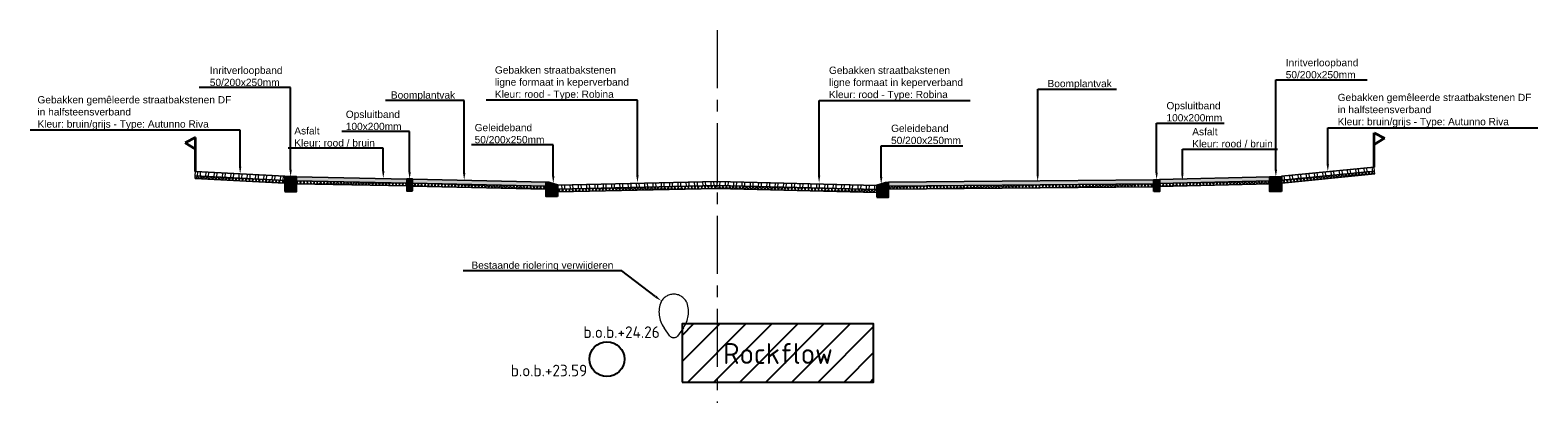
# Model space of a CAD drawing. Header units: metres. Extents: x 198530 to 198748, y 355169 to 355318.
# Tile 32 of 37: x 198683.92 to 198709.9, y 355242.12 to 355248.54. Entities that reach past the tile are written whole.
import ezdxf
from ezdxf import colors
from ezdxf.entities.mleader import LeaderData, LeaderLine
from ezdxf.math import Vec2, Vec3

# ---------------------------------------------------------------- set-up
doc = ezdxf.new("R2010")
doc.units = ezdxf.units.M
doc.linetypes.add('AM-AS', pattern=[16, 10, -2, 2, -2])
doc.linetypes.add('RI-GWA', pattern=[18.45, 6, -1.8, 1.75, -1.8, 1.75, -1.8, 1.75, -1.8])
doc.layers.get('Defpoints').update_dxf_attribs({"lineweight": 25})
for name, color, linetype, lineweight in [('B-WE-RI-GWA-BESTAANDE RIOLERING', 252, 'RI-GWA', 18), ('N-WE-AM-AS-G', 10, 'AM-AS', 18), ('N-WE-VH-VERHARDING_FUNDERING-G', 7, 'Continuous', 35), ('X-XX-AL-T25', 7, 'Continuous', 25)]:
    doc.layers.add(name, color=color, linetype=linetype, lineweight=lineweight)
for name, color, linetype in [('N-WE-AL-DETAIL-G', 7, 'Continuous'), ('N-WE-RI-DWA-NIEUWE RIOLERING', 7, 'Continuous'), ('N-WE-VH-ROCKFLOW-G', 10, 'Continuous')]:
    doc.layers.add(name, color=color, linetype=linetype)
doc.styles.add('NLCS-ISO', font='NLCS-ISO.ttf')
doc.styles.add('NLCS-ISO-M200-T25', font='NLCS-ISO.ttf', dxfattribs={"height": 0.5})
doc.styles.add('NLCS-ISO-M50-T25', font='NLCS-ISO.ttf', dxfattribs={"height": 0.125})
pattern_1 = [(60, (-3613.88653, -302.51122), (-0.0433012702, 0.025), []), (120, (-3613.88653, -302.51122), (-0.0433012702, -0.025), [])]

# ---------------------------------------------------------------- blocks, each defined once
blk = doc.blocks.new('Geleideband_5-20x25')
at = {"layer": 'N-WE-AL-DETAIL-G'}
h = blk.add_hatch(color=252, dxfattribs=at)
h.dxf.hatch_style = 1
h.paths.add_polyline_path([(0.2, -0.25), (0, -0.25), (0, 0), (0.05, 0), (0.2, -0.05)])
blk.add_lwpolyline([(0.2, -0.25), (0, -0.25), (0, 0), (0.05, 0), (0.2, -0.05)], close=True)
blk = doc.blocks.new('*U12')
at = {"lineweight": 9}
h = blk.add_hatch(dxfattribs=at)
h.set_pattern_fill('ANSI32', color=252, scale=0.015, angle=47)
h.paths.add_polyline_path([(0, 0), (-2.75, -0.069), (-2.749, -0.139), (0.001, -0.07)])
h = blk.add_hatch(dxfattribs=at)
h.set_pattern_fill('AVH-ASFALT', color=252, scale=0.05, pattern_type=2)
h.set_pattern_definition(pattern_1)
h.paths.add_polyline_path([(0.001, -0.07), (-2.749, -0.139), (-2.749, -0.189), (0.001, -0.12)])
for points in [[(0.001, -0.12), (-2.749, -0.189), (-2.75, -0.069), (0, 0)], [(0.001, -0.07), (-2.749, -0.139)]]:
    blk.add_lwpolyline(points, dxfattribs=at)
at = {"layer": 'Defpoints', "color": 6, "lineweight": 9}
for points in [[(0, 0), (-2.75, -0.069), (-2.749, -0.139), (0.001, -0.07)], [(0.001, -0.07), (-2.749, -0.139), (-2.749, -0.189), (0.001, -0.12)]]:
    blk.add_lwpolyline(points, close=True, dxfattribs=at)
blk = doc.blocks.new('*U14')
at = {"lineweight": 9}
h = blk.add_hatch(dxfattribs=at)
h.set_pattern_fill('ANSI32', color=252, scale=0.015, angle=47)
h.paths.add_polyline_path([(0, 0), (-2.75, -0.069), (-2.749, -0.139), (0.001, -0.07)])
h = blk.add_hatch(dxfattribs=at)
h.set_pattern_fill('AVH-ASFALT', color=252, scale=0.05, pattern_type=2)
h.set_pattern_definition(pattern_1)
h.paths.add_polyline_path([(0.001, -0.07), (-2.749, -0.139), (-2.749, -0.189), (0.001, -0.12)])
for points in [[(0.001, -0.12), (-2.749, -0.189), (-2.75, -0.069), (0, 0)], [(0.001, -0.07), (-2.749, -0.139)]]:
    blk.add_lwpolyline(points, dxfattribs=at)
at = {"layer": 'Defpoints', "color": 6, "lineweight": 9}
for points in [[(0, 0), (-2.75, -0.069), (-2.749, -0.139), (0.001, -0.07)], [(0.001, -0.07), (-2.749, -0.139), (-2.749, -0.189), (0.001, -0.12)]]:
    blk.add_lwpolyline(points, close=True, dxfattribs=at)
blk = doc.blocks.new('*U110')
at = {"lineweight": 9}
h = blk.add_hatch(dxfattribs=at)
h.set_pattern_fill('GRAVEL', color=252, scale=0.005)
h.paths.add_polyline_path([(0, 0), (-2.3, -0.057), (-2.299, -0.127), (0.001, -0.07)])
h = blk.add_hatch(dxfattribs=at)
h.set_pattern_fill('AVH-ASFALT', color=252, scale=0.05, pattern_type=2)
h.set_pattern_definition(pattern_1)
h.paths.add_polyline_path([(0.001, -0.07), (-2.299, -0.127), (-2.299, -0.177), (0.001, -0.12)])
for points in [[(0.001, -0.12), (-2.299, -0.177), (-2.3, -0.057), (0, 0)], [(0.001, -0.07), (-2.299, -0.127)]]:
    blk.add_lwpolyline(points, dxfattribs=at)
at = {"layer": 'Defpoints', "color": 6, "lineweight": 9}
for points in [[(0, 0), (-2.3, -0.057), (-2.299, -0.127), (0.001, -0.07)], [(0.001, -0.07), (-2.299, -0.127), (-2.299, -0.177), (0.001, -0.12)]]:
    blk.add_lwpolyline(points, close=True, dxfattribs=at)
blk = doc.blocks.new('Opsluitband_100x200')
at = {"layer": 'N-WE-AL-DETAIL-G'}
h = blk.add_hatch(color=252, dxfattribs=at)
h.dxf.hatch_style = 1
h.paths.add_polyline_path([(0.1, 0), (0, 0), (0, -0.2), (0.1, -0.2)])
blk.add_lwpolyline([(0, -0.2), (0, 0), (0.1, 0), (0.1, -0.2)], close=True)
blk = doc.blocks.new('*U103')
at = {"lineweight": 9}
h = blk.add_hatch(color=252, dxfattribs=at)
h.dxf.hatch_style = 1
h.paths.add_polyline_path([(0, 0), (-1.9, -0.048), (-1.899, -0.117), (0.001, -0.07)])
h = blk.add_hatch(dxfattribs=at)
h.set_pattern_fill('AVH-ASFALT', color=252, scale=0.05, pattern_type=2)
h.set_pattern_definition(pattern_1)
h.paths.add_polyline_path([(0.001, -0.07), (-1.899, -0.117), (-1.899, -0.167), (0.001, -0.12)])
for points in [[(0.001, -0.12), (-1.899, -0.167), (-1.9, -0.048), (0, 0)], [(0.001, -0.07), (-1.899, -0.117)]]:
    blk.add_lwpolyline(points, dxfattribs=at)
at = {"layer": 'Defpoints', "color": 6, "lineweight": 9}
for points in [[(0, 0), (-1.9, -0.048), (-1.899, -0.117), (0.001, -0.07)], [(0.001, -0.07), (-1.899, -0.117), (-1.899, -0.167), (0.001, -0.12)]]:
    blk.add_lwpolyline(points, close=True, dxfattribs=at)
blk = doc.blocks.new('Inritverloopband_20x25')
at = {"layer": 'N-WE-AL-DETAIL-G'}
h = blk.add_hatch(color=252, dxfattribs=at)
h.dxf.hatch_style = 1
h.paths.add_polyline_path([(0.2, -0.25), (0, -0.25), (0, 0), (0.2, 0)])
blk.add_lwpolyline([(0.2, -0.25), (0, -0.25), (0, 0), (0.2, 0)], close=True)
blk.add_lwpolyline([(0.2, 0), (0.2, 0.01)])
blk = doc.blocks.new('*U65')
at = {"lineweight": 9}
h = blk.add_hatch(dxfattribs=at)
h.set_pattern_fill('ANSI32', color=252, scale=0.015, angle=47)
h.paths.add_polyline_path([(0, 0), (-1.541, -0.039), (-1.541, -0.109), (0.001, -0.07)])
h = blk.add_hatch(dxfattribs=at)
h.set_pattern_fill('AVH-ASFALT', color=252, scale=0.05, pattern_type=2)
h.set_pattern_definition(pattern_1)
h.paths.add_polyline_path([(0.001, -0.07), (-1.541, -0.109), (-1.541, -0.159), (0.001, -0.12)])
for points in [[(0.001, -0.12), (-1.541, -0.159), (-1.542, -0.039), (0, 0)], [(0.001, -0.07), (-1.541, -0.109)]]:
    blk.add_lwpolyline(points, dxfattribs=at)
at = {"layer": 'Defpoints', "color": 6, "lineweight": 9}
for points in [[(0, 0), (-1.541, -0.039), (-1.541, -0.109), (0.001, -0.07)], [(0.001, -0.07), (-1.541, -0.109), (-1.541, -0.159), (0.001, -0.12)]]:
    blk.add_lwpolyline(points, close=True, dxfattribs=at)
blk = doc.blocks.new('OBJ_Grens')
at = {"layer": 'N-WE-VH-VERHARDING_FUNDERING-G'}
for p, q in [((0, 0), (0, 0.586)), ((0, 0.586), (0.179, 0.496)), ((0.179, 0.496), (0, 0.386))]:
    blk.add_line(p, q, dxfattribs=at)
blk = doc.blocks.new('*U112')
at = {"lineweight": 9}
h = blk.add_hatch(dxfattribs=at)
h.set_pattern_fill('GRAVEL', color=252, scale=0.005)
h.paths.add_polyline_path([(0, 0), (-4.568, -0.114), (-4.568, -0.184), (0.001, -0.07)])
h = blk.add_hatch(dxfattribs=at)
h.set_pattern_fill('AVH-ASFALT', color=252, scale=0.05, pattern_type=2)
h.set_pattern_definition(pattern_1)
h.paths.add_polyline_path([(0.001, -0.07), (-4.568, -0.184), (-4.568, -0.234), (0.001, -0.12)])
for points in [[(0.001, -0.12), (-4.568, -0.234), (-4.569, -0.114), (0, 0)], [(0.001, -0.07), (-4.568, -0.184)]]:
    blk.add_lwpolyline(points, dxfattribs=at)
at = {"layer": 'Defpoints', "color": 6, "lineweight": 9}
for points in [[(0, 0), (-4.568, -0.114), (-4.568, -0.184), (0.001, -0.07)], [(0.001, -0.07), (-4.568, -0.184), (-4.568, -0.234), (0.001, -0.12)]]:
    blk.add_lwpolyline(points, close=True, dxfattribs=at)
blk = doc.blocks.new('*U66')
at = {"lineweight": 9}
h = blk.add_hatch(dxfattribs=at)
h.set_pattern_fill('ANSI32', color=252, scale=0.015, angle=47)
h.paths.add_polyline_path([(0, 0), (-1.607, -0.04), (-1.607, -0.11), (0.001, -0.07)])
h = blk.add_hatch(dxfattribs=at)
h.set_pattern_fill('AVH-ASFALT', color=252, scale=0.05, pattern_type=2)
h.set_pattern_definition(pattern_1)
h.paths.add_polyline_path([(0.001, -0.07), (-1.607, -0.11), (-1.607, -0.16), (0.001, -0.12)])
for points in [[(0.001, -0.12), (-1.607, -0.16), (-1.607, -0.04), (0, 0)], [(0.001, -0.07), (-1.607, -0.11)]]:
    blk.add_lwpolyline(points, dxfattribs=at)
at = {"layer": 'Defpoints', "color": 6, "lineweight": 9}
for points in [[(0, 0), (-1.607, -0.04), (-1.607, -0.11), (0.001, -0.07)], [(0.001, -0.07), (-1.607, -0.11), (-1.607, -0.16), (0.001, -0.12)]]:
    blk.add_lwpolyline(points, close=True, dxfattribs=at)

msp = doc.modelspace()

# ---------------------------------------------------------------- hatches: boundary and pattern name
at = {"layer": 'N-WE-VH-ROCKFLOW-G'}
h = msp.add_hatch(dxfattribs=at)
h.set_pattern_fill('ANSI31', color=256, scale=0.1)
h.set_pattern_definition([(45, (152.0902, -46.56), (-0.22450640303, 0.22450640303), [])])
h.paths.add_polyline_path([(198695.155, 355242.482), (198698.455, 355242.482), (198698.455, 355243.482), (198695.155, 355243.482)])
h.paths.add_polyline_path([(198695.734, 355242.559), (198697.858, 355242.559), (198697.858, 355243.423), (198695.734, 355243.423)], flags=24)

# ---------------------------------------------------------------- linework, layer by layer
at = {"layer": 'B-WE-RI-GWA-BESTAANDE RIOLERING'}
msp.add_lwpolyline([(198694.946, 355243.271), (198694.846, 355243.415, -0.266628), (198694.793, 355243.864, -0.62829), (198695.239, 355243.844, -0.238625), (198695.177, 355243.415), (198695.076, 355243.271, -0.38881)], format="xyb", close=True, dxfattribs=at)
at = {"layer": 'N-WE-AM-AS-G', "ltscale": 0.1}
msp.add_lwpolyline([(198695.76, 355248.544), (198695.76, 355242.123)], dxfattribs=at)
at = {"layer": 'N-WE-RI-DWA-NIEUWE RIOLERING'}
msp.add_circle((198693.86, 355242.876), 0.3, dxfattribs=at)
at = {"layer": 'N-WE-VH-ROCKFLOW-G'}
msp.add_lwpolyline([(198695.155, 355242.482), (198698.455, 355242.482), (198698.455, 355243.482), (198695.155, 355243.482)], close=True, dxfattribs=at)

# ---------------------------------------------------------------- block references
at = {"layer": 'N-WE-AL-DETAIL-G'}
for name, p in [('OBJ_Grens', (198707.08, 355246.186)), ('*U103', (198705.28, 355246.016)), ('Inritverloopband_20x25', (198705.28, 355246.016)), ('Geleideband_5-20x25', (198692.81, 355245.926)), ('Opsluitband_100x200', (198703.28, 355245.966))]:
    msp.add_blockref(name, p, dxfattribs=at)
at = {"layer": 'N-WE-AL-DETAIL-G', "xscale": -1}
for name, p in [('OBJ_Grens', (198686.77, 355246.106)), ('Inritverloopband_20x25', (198688.51, 355246.016)), ('Opsluitband_100x200', (198690.51, 355245.976)), ('Geleideband_5-20x25', (198698.71, 355245.916))]:
    msp.add_blockref(name, p, dxfattribs=at)
for name, p, rotation in [('*U65', (198686.77, 355246.106), 358.4669095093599), ('*U103', (198688.51, 355246.016), 0.301496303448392), ('*U112', (198698.71, 355245.926), 1.933694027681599), ('*U14', (198695.76, 355245.936), 359.9739682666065)]:
    msp.add_blockref(name, p, dxfattribs=dict(at, rotation=rotation))
at = {"layer": 'N-WE-AL-DETAIL-G'}
for name, p, rotation in [('*U110', (198692.81, 355245.926), 357.3223094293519), ('*U66', (198707.08, 355246.186), 4.269754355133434), ('*U12', (198695.76, 355245.936), 359.817987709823)]:
    msp.add_blockref(name, p, dxfattribs=dict(at, rotation=rotation))

# ---------------------------------------------------------------- texts
at = {"layer": 'B-WE-RI-GWA-BESTAANDE RIOLERING', "insert": (198693.454, 355243.441), "char_height": 0.2, "attachment_point": 1, "style": 'NLCS-ISO-M200-T25'}
msp.add_mtext_dynamic_manual_height_columns('b.o.b.+24.26', width=1.70356, gutter_width=2.5, heights=[0.543], dxfattribs=at)
at = {"layer": 'N-WE-RI-DWA-NIEUWE RIOLERING', "insert": (198692.203, 355242.78), "char_height": 0.2, "attachment_point": 1, "style": 'NLCS-ISO-M200-T25'}
msp.add_mtext_dynamic_manual_height_columns('b.o.b.+23.59', width=1.70356, gutter_width=2.5, heights=[0.543], dxfattribs=at)
at = {"layer": 'N-WE-VH-ROCKFLOW-G', "insert": (198695.86, 355243.153), "char_height": 0.36, "attachment_point": 1, "style": 'NLCS-ISO'}
msp.add_mtext('Rockflow', dxfattribs=at)

# ---------------------------------------------------------------- leaders
at = {"layer": 'X-XX-AL-T25'}
ml = msp.add_multileader_mtext('Standard', dxfattribs=at)
ml.set_content('{\\fArial|b0|i0|c0|p34;Inritverloopband \\P50/200x250mm}', color=256, style='NLCS-ISO-M50-T25')
ml.set_leader_properties(color=256, linetype='ByLayer', lineweight=-1)
ml.build(insert=Vec2(0, 0))
ml.multileader.update_dxf_attribs({"text_left_attachment_type": 5, "text_right_attachment_type": 5, "dogleg_length": 0.125, "arrow_head_size": 0.125})
ctx = ml.context
ctx.base_point, ctx.char_height, ctx.arrow_head_size, ctx.landing_gap_size, ctx.plane_origin = Vec3(198705.51, 355247.687), 0.125, 0.125, 0.045, Vec3(198705.904, 355246.362)
ctx.left_attachment, ctx.right_attachment = 5, 5
notes = []
notes.append((ctx, [(0, (1, 1, 0), (198705.385, 355247.687), (1, 0), 0.125, [(0, [(198705.385, 355246.014)], 0, [])])]))
ctx.mtext.insert, ctx.mtext.flow_direction = Vec3(198705.555, 355248.047), 5
ml = msp.add_multileader_mtext('Standard', dxfattribs=at)
ml.set_content('{\\fArial|b0|i0|c0|p34;Inritverloopband \\P50/200x250mm}', color=256, style='NLCS-ISO-M50-T25')
ml.set_leader_properties(color=256, linetype='ByLayer', lineweight=-1)
ml.build(insert=Vec2(0, 0))
ml.multileader.update_dxf_attribs({"text_left_attachment_type": 5, "text_right_attachment_type": 5, "dogleg_length": 0.125, "arrow_head_size": 0.125})
ctx = ml.context
ctx.base_point, ctx.char_height, ctx.arrow_head_size, ctx.landing_gap_size, ctx.plane_origin = Vec3(198686.972, 355247.554), 0.125, 0.125, 0.045, Vec3(198688.93, 355246.364)
ctx.left_attachment, ctx.right_attachment = 5, 5
notes.append((ctx, [(1, (1, 1, 0), (198688.41, 355247.554), (-1, 0), 0.125, [(0, [(198688.41, 355246.016)], 0, [])])]))
ctx.mtext.insert, ctx.mtext.flow_direction = Vec3(198687.017, 355247.914), 5
ml = msp.add_multileader_mtext('Standard', dxfattribs=at)
ml.set_content('{\\fArial|b0|i0|c0|p34;Gebakken straatbakstenen \\Pligne formaat in keperverband\\PKleur: rood - Type: Robina}', color=256, style='NLCS-ISO-M50-T25')
ml.set_leader_properties(color=256, linetype='ByLayer', lineweight=-1)
ml.build(insert=Vec2(0, 0))
ml.multileader.update_dxf_attribs({"text_left_attachment_type": 5, "text_right_attachment_type": 5, "dogleg_length": 0.125, "arrow_head_size": 0.125})
ctx = ml.context
ctx.base_point, ctx.char_height, ctx.arrow_head_size, ctx.landing_gap_size, ctx.plane_origin = Vec3(198691.884, 355247.338), 0.125, 0.125, 0.045, Vec3(198694.904, 355246.264)
ctx.left_attachment, ctx.right_attachment = 5, 5
notes.append((ctx, [(1, (1, 1, 0), (198694.385, 355247.338), (-1, 0), 0.125, [(0, [(198694.385, 355245.916)], 0, [])])]))
ctx.mtext.insert, ctx.mtext.flow_direction = Vec3(198691.929, 355247.92), 5
ml = msp.add_multileader_mtext('Standard', dxfattribs=at)
ml.set_content('{\\fArial|b0|i0|c0|p34;Gebakken straatbakstenen \\Pligne formaat in keperverband\\PKleur: rood - Type: Robina}', color=256, style='NLCS-ISO-M50-T25')
ml.set_leader_properties(color=256, linetype='ByLayer', lineweight=-1)
ml.build(insert=Vec2(0, 0))
ml.multileader.update_dxf_attribs({"text_left_attachment_type": 5, "text_right_attachment_type": 5, "dogleg_length": 0.125, "arrow_head_size": 0.125})
ctx = ml.context
ctx.base_point, ctx.char_height, ctx.arrow_head_size, ctx.landing_gap_size, ctx.plane_origin = Vec3(198697.64, 355247.332), 0.125, 0.125, 0.045, Vec3(198698.034, 355246.258)
ctx.left_attachment, ctx.right_attachment = 5, 5
notes.append((ctx, [(0, (1, 1, 0), (198697.515, 355247.332), (1, 0), 0.125, [(0, [(198697.515, 355245.911)], 0, [])])]))
ctx.mtext.insert, ctx.mtext.flow_direction = Vec3(198697.685, 355247.915), 5
ml = msp.add_multileader_mtext('Standard', dxfattribs=at)
ml.set_content('{\\fArial|b0|i0|c0|p34;Boomplantvak}', color=256, style='NLCS-ISO-M50-T25')
ml.set_leader_properties(color=256, linetype='ByLayer', lineweight=-1)
ml.build(insert=Vec2(0, 0))
ml.multileader.update_dxf_attribs({"text_left_attachment_type": 5, "text_right_attachment_type": 5, "dogleg_length": 0.125, "arrow_head_size": 0.125})
ctx = ml.context
ctx.base_point, ctx.char_height, ctx.arrow_head_size, ctx.landing_gap_size, ctx.plane_origin = Vec3(198701.406, 355247.527), 0.125, 0.125, 0.045, Vec3(198701.8, 355246.285)
ctx.left_attachment, ctx.right_attachment = 5, 5
notes.append((ctx, [(0, (1, 1, 0), (198701.281, 355247.527), (1, 0), 0.125, [(0, [(198701.281, 355245.937)], 0, [])])]))
ctx.mtext.insert, ctx.mtext.flow_direction = Vec3(198701.451, 355247.687), 5
ml = msp.add_multileader_mtext('Standard', dxfattribs=at)
ml.set_content('{\\fArial|b0|i0|c0|p34;Gebakken gemêleerde straatbakstenen DF \\Pin halfsteensverband\\PKleur: bruin/grijs - Type: Autunno Riva}', color=256, style='NLCS-ISO-M50-T25')
ml.set_leader_properties(color=256, linetype='ByLayer', lineweight=-1)
ml.build(insert=Vec2(0, 0))
ml.multileader.update_dxf_attribs({"text_left_attachment_type": 5, "text_right_attachment_type": 5, "dogleg_length": 0.125, "arrow_head_size": 0.125})
ctx = ml.context
ctx.base_point, ctx.char_height, ctx.arrow_head_size, ctx.landing_gap_size, ctx.plane_origin = Vec3(198684.003, 355246.822), 0.125, 0.125, 0.045, Vec3(198685.983, 355246.356)
ctx.left_attachment, ctx.right_attachment = 5, 5
notes.append((ctx, [(1, (1, 1, 0), (198687.54, 355246.822), (-1, 0), 0.125, [(0, [(198687.54, 355246.066)], 0, [])])]))
ctx.mtext.insert, ctx.mtext.flow_direction = Vec3(198684.048, 355247.407), 5
ml = msp.add_multileader_mtext('Standard', dxfattribs=at)
ml.set_content('{\\fArial|b0|i0|c0|p34;Boomplantvak}', color=256, style='NLCS-ISO-M50-T25')
ml.set_leader_properties(color=256, linetype='ByLayer', lineweight=-1)
ml.build(insert=Vec2(0, 0))
ml.multileader.update_dxf_attribs({"text_left_attachment_type": 5, "text_right_attachment_type": 5, "dogleg_length": 0.125, "arrow_head_size": 0.125})
ctx = ml.context
ctx.base_point, ctx.char_height, ctx.arrow_head_size, ctx.landing_gap_size, ctx.plane_origin = Vec3(198690.092, 355247.33), 0.125, 0.125, 0.045, Vec3(198690.881, 355246.305)
ctx.left_attachment, ctx.right_attachment = 5, 5
notes.append((ctx, [(0, (1, 1, 0), (198691.4, 355247.33), (-1, 0), 0.125, [(0, [(198691.4, 355245.957)], 0, [])])]))
ctx.mtext.insert, ctx.mtext.flow_direction = Vec3(198690.137, 355247.489), 5
ml = msp.add_multileader_mtext('Standard', dxfattribs=at)
ml.set_content('{\\fArial|b0|i0|c0|p34;Opsluitband\\P100x200mm}', color=256, style='NLCS-ISO-M50-T25')
ml.set_leader_properties(color=256, linetype='ByLayer', lineweight=-1)
ml.build(insert=Vec2(0, 0))
ml.multileader.update_dxf_attribs({"text_left_attachment_type": 5, "text_right_attachment_type": 5, "dogleg_length": 0.125, "arrow_head_size": 0.125})
ctx = ml.context
ctx.base_point, ctx.char_height, ctx.arrow_head_size, ctx.landing_gap_size, ctx.plane_origin = Vec3(198703.455, 355246.944), 0.125, 0.125, 0.045, Vec3(198703.85, 355246.314)
ctx.left_attachment, ctx.right_attachment = 5, 5
notes.append((ctx, [(0, (1, 1, 0), (198703.33, 355246.944), (1, 0), 0.125, [(0, [(198703.33, 355245.966)], 0, [])])]))
ctx.mtext.insert, ctx.mtext.flow_direction = Vec3(198703.5, 355247.305), 5
ml = msp.add_multileader_mtext('Standard', dxfattribs=at)
ml.set_content('{\\fArial|b0|i0|c0|p34;Gebakken gemêleerde straatbakstenen DF \\Pin halfsteensverband\\PKleur: bruin/grijs - Type: Autunno Riva}', color=256, style='NLCS-ISO-M50-T25')
ml.set_leader_properties(color=256, linetype='ByLayer', lineweight=-1)
ml.build(insert=Vec2(0, 0))
ml.multileader.update_dxf_attribs({"text_left_attachment_type": 5, "text_right_attachment_type": 5, "dogleg_length": 0.125, "arrow_head_size": 0.125})
ctx = ml.context
ctx.base_point, ctx.char_height, ctx.arrow_head_size, ctx.landing_gap_size, ctx.plane_origin = Vec3(198706.405, 355246.862), 0.125, 0.125, 0.045, Vec3(198704.723, 355246.396)
ctx.left_attachment, ctx.right_attachment = 5, 5
notes.append((ctx, [(0, (1, 1, 0), (198706.28, 355246.862), (1, 0), 0.125, [(0, [(198706.28, 355246.106)], 0, [])])]))
ctx.mtext.insert, ctx.mtext.flow_direction = Vec3(198706.45, 355247.447), 5
ml = msp.add_multileader_mtext('Standard', dxfattribs=at)
ml.set_content('{\\fArial|b0|i0|c0|p34;Opsluitband\\P100x200mm}', color=256, style='NLCS-ISO-M50-T25')
ml.set_leader_properties(color=256, linetype='ByLayer', lineweight=-1)
ml.build(insert=Vec2(0, 0))
ml.multileader.update_dxf_attribs({"text_left_attachment_type": 5, "text_right_attachment_type": 5, "dogleg_length": 0.125, "arrow_head_size": 0.125})
ctx = ml.context
ctx.base_point, ctx.char_height, ctx.arrow_head_size, ctx.landing_gap_size, ctx.plane_origin = Vec3(198689.315, 355246.795), 0.125, 0.125, 0.045, Vec3(198690.98, 355246.324)
ctx.left_attachment, ctx.right_attachment = 5, 5
notes.append((ctx, [(1, (1, 1, 0), (198690.46, 355246.795), (-1, 0), 0.125, [(0, [(198690.46, 355245.976)], 0, [])])]))
ctx.mtext.insert, ctx.mtext.flow_direction = Vec3(198689.36, 355247.156), 5
ml = msp.add_multileader_mtext('Standard', dxfattribs=at)
ml.set_content('{\\fArial|b0|i0|c0|p34;Asfalt\\PKleur: rood / bruin}', color=256, style='NLCS-ISO-M50-T25')
ml.set_leader_properties(color=256, linetype='ByLayer', lineweight=-1)
ml.build(insert=Vec2(0, 0))
ml.multileader.update_dxf_attribs({"text_left_attachment_type": 5, "text_right_attachment_type": 5, "dogleg_length": 0.125, "arrow_head_size": 0.125})
ctx = ml.context
ctx.base_point, ctx.char_height, ctx.arrow_head_size, ctx.landing_gap_size, ctx.plane_origin = Vec3(198688.428, 355246.509), 0.125, 0.125, 0.045, Vec3(198690.525, 355246.358)
ctx.left_attachment, ctx.right_attachment = 5, 5
notes.append((ctx, [(1, (1, 1, 0), (198690.006, 355246.509), (-1, 0), 0.125, [(0, [(198690.006, 355245.992)], 0, [])])]))
ctx.mtext.insert, ctx.mtext.flow_direction = Vec3(198688.473, 355246.872), 5
ml = msp.add_multileader_mtext('Standard', dxfattribs=at)
ml.set_content('{\\fArial|b0|i0|c0|p34;Geleideband\\P50/200x250mm}', color=256, style='NLCS-ISO-M50-T25')
ml.set_leader_properties(color=256, linetype='ByLayer', lineweight=-1)
ml.build(insert=Vec2(0, 0))
ml.multileader.update_dxf_attribs({"text_left_attachment_type": 5, "text_right_attachment_type": 5, "dogleg_length": 0.125, "arrow_head_size": 0.125})
ctx = ml.context
ctx.base_point, ctx.char_height, ctx.arrow_head_size, ctx.landing_gap_size, ctx.plane_origin = Vec3(198691.535, 355246.566), 0.125, 0.125, 0.045, Vec3(198693.454, 355246.252)
ctx.left_attachment, ctx.right_attachment = 5, 5
notes.append((ctx, [(1, (1, 1, 0), (198692.935, 355246.566), (-1, 0), 0.125, [(0, [(198692.935, 355245.904)], 0, [])])]))
ctx.mtext.insert, ctx.mtext.flow_direction = Vec3(198691.58, 355246.928), 5
ml = msp.add_multileader_mtext('Standard', dxfattribs=at)
ml.set_content('{\\fArial|b0|i0|c0|p34;Geleideband\\P50/200x250mm}', color=256, style='NLCS-ISO-M50-T25')
ml.set_leader_properties(color=256, linetype='ByLayer', lineweight=-1)
ml.build(insert=Vec2(0, 0))
ml.multileader.update_dxf_attribs({"text_left_attachment_type": 5, "text_right_attachment_type": 5, "dogleg_length": 0.125, "arrow_head_size": 0.125})
ctx = ml.context
ctx.base_point, ctx.char_height, ctx.arrow_head_size, ctx.landing_gap_size, ctx.plane_origin = Vec3(198698.71, 355246.553), 0.125, 0.125, 0.045, Vec3(198699.105, 355246.239)
ctx.left_attachment, ctx.right_attachment = 5, 5
notes.append((ctx, [(0, (1, 1, 0), (198698.585, 355246.553), (1, 0), 0.125, [(0, [(198698.585, 355245.891)], 0, [])])]))
ctx.mtext.insert, ctx.mtext.flow_direction = Vec3(198698.755, 355246.915), 5
ml = msp.add_multileader_mtext('Standard', dxfattribs=at)
ml.set_content('{\\fArial|b0|i0|c0|p34;Asfalt\\PKleur: rood / bruin}', color=256, style='NLCS-ISO-M50-T25')
ml.set_leader_properties(color=256, linetype='ByLayer', lineweight=-1)
ml.build(insert=Vec2(0, 0))
ml.multileader.update_dxf_attribs({"text_left_attachment_type": 5, "text_right_attachment_type": 5, "dogleg_length": 0.125, "arrow_head_size": 0.125})
ctx = ml.context
ctx.base_point, ctx.char_height, ctx.arrow_head_size, ctx.landing_gap_size, ctx.plane_origin = Vec3(198703.899, 355246.495), 0.125, 0.125, 0.045, Vec3(198704.293, 355246.352)
ctx.left_attachment, ctx.right_attachment = 5, 5
notes.append((ctx, [(0, (1, 1, 0), (198703.774, 355246.495), (1, 0), 0.125, [(0, [(198703.774, 355245.948)], 0, [])])]))
ctx.mtext.insert, ctx.mtext.flow_direction = Vec3(198703.944, 355246.857), 5
ml = msp.add_multileader_mtext('Standard', dxfattribs=at)
ml.set_content('{\\fArial|b0|i0|c0|p34;Bestaande riolering verwijderen}', color=256, style='NLCS-ISO-M50-T25')
ml.set_leader_properties(color=256, linetype='ByLayer', lineweight=-1)
ml.build(insert=Vec2(0, 0))
ml.multileader.update_dxf_attribs({"text_left_attachment_type": 5, "text_right_attachment_type": 5, "dogleg_length": 0.125, "arrow_head_size": 0.125})
ctx = ml.context
ctx.base_point, ctx.char_height, ctx.arrow_head_size, ctx.landing_gap_size, ctx.plane_origin = Vec3(198691.48, 355244.395), 0.125, 0.125, 0.045, Vec3(198696.134, 355244.081)
ctx.left_attachment, ctx.right_attachment = 5, 5
notes.append((ctx, [(1, (1, 1, 0), (198694.117, 355244.395), (-1, 0), 0.125, [(0, [(198694.798, 355243.878)], 0, [])])]))
ctx.mtext.insert, ctx.mtext.flow_direction = Vec3(198691.525, 355244.557), 5
for ctx, leaders in notes:
    for number, flags, end, landing, length, lines in leaders:
        leader = LeaderData()
        leader.index, (leader.has_last_leader_line, leader.has_dogleg_vector, leader.attachment_direction) = number, flags
        leader.last_leader_point, leader.dogleg_vector, leader.dogleg_length = Vec3(end), Vec3(landing), length
        for number, points, colour, breaks in lines:
            line = LeaderLine()
            line.index, line.vertices, line.color, line.breaks = number, Vec3.list(points), colors.encode_raw_color(colour), breaks
            leader.lines.append(line)
        ctx.leaders.append(leader)

doc.saveas('drawing.dxf')
